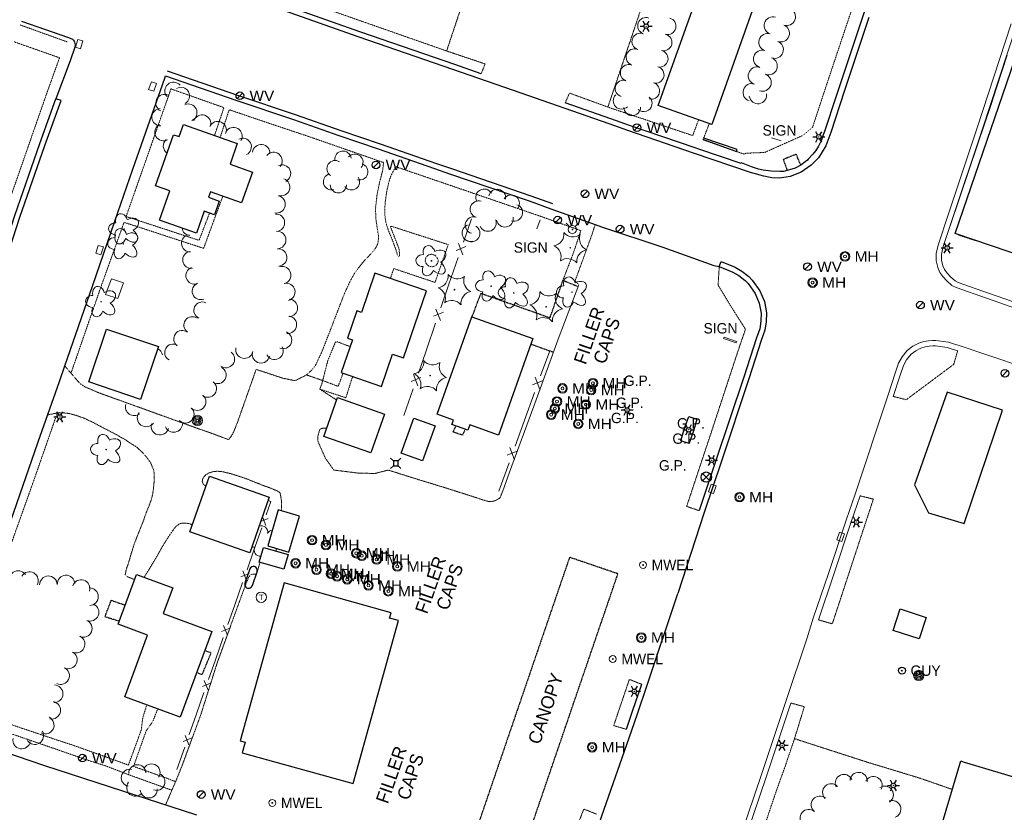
# Model space of a CAD drawing. Extents: x 386588 to 390135, y 96998 to 113606.
# Tile 16 of 92: x 387303 to 387758, y 98474 to 98841. Entities that reach past the tile are written whole.
import ezdxf
from ezdxf.enums import TextEntityAlignment as Align

# ---------------------------------------------------------------- set-up
doc = ezdxf.new("R2010")
doc.units = 0
doc.header["$MEASUREMENT"] = 0
doc.linetypes.add('Wisdot3', pattern=[0.1875, 0.125, -0.0625])
doc.linetypes.add('Wisdot5', pattern=[0.1, 0.05, -0.05])
for name, color, linetype, lineweight in [('E_BLD', 241, 'Continuous', 25), ('E_BLD_HvyDash', 241, 'Wisdot3', 25), ('E_BLD_Name', 241, 'Continuous', 15), ('E_DRN', 40, 'Continuous', 15), ('E_DRN_Grate', 5, 'Continuous', 15), ('E_DWY', 2, 'Wisdot3', 15), ('E_LAND_Vegetation', 3, 'Continuous', 15), ('E_LTG', 21, 'Continuous', 25), ('E_MISCPROP', 30, 'Continuous', 15), ('E_MISCPROP_HvyDash', 241, 'Wisdot3', 25), ('E_MISCPROP_Railing', 30, 'Continuous', 15), ('E_MISCPROP_Solid', 241, 'Continuous', 15), ('E_MISCPROP_Well', 4, 'Continuous', 15), ('E_PATH_Sidewalk', 2, 'Wisdot5', 15), ('E_RDWY', 21, 'Continuous', 25), ('E_RDWY_AsphConc', 200, 'Continuous', 25), ('E_RDWY_C_and_G', 21, 'Continuous', 25), ('E_SGN', 21, 'Continuous', 15), ('E_SIG', 5, 'Continuous', 30), ('E_UTL_AG_Bold', 30, 'Continuous', 25), ('E_UTL_EGuyWire', 200, 'Continuous', 25), ('E_UTL_MH', 30, 'Continuous', 15), ('E_UTL_W', 5, 'Continuous', 25), ('E_UTL_WHydrant', 4, 'Continuous', 15), ('E_WAL', 40, 'Continuous', 25)]:
    doc.layers.add(name, color=color, linetype=linetype, lineweight=lineweight)
doc.layers.add('P2S1_Complete', color=7, linetype='Continuous', lineweight=15, transparency=0.9)
doc.styles.add('Style-dot_font5', font='dot_font5.shx')
doc.styles.add('Style-IGR_FONT_0', font='dot_font15.shx')
doc.styles.add('Style-simplex', font='simplex.shx')

# ---------------------------------------------------------------- blocks, each defined once
blk = doc.blocks.new('GP')
at = {"layer": 'E_MISCPROP_Solid', "style": 'Style-dot_font5'}
blk.add_text('G.P.', height=12, dxfattribs=at).set_placement((0, 0), align=Align.MIDDLE_CENTER)
blk = doc.blocks.new('GUY')
at = {"layer": 'E_UTL_EGuyWire'}
for radius in [4, 0.5]:
    blk.add_circle((0, 0), radius, dxfattribs=at)
at = {"layer": 'E_UTL_EGuyWire', "style": 'Style-dot_font5'}
blk.add_text('GUY', height=12, dxfattribs=at).set_placement((10, 0), align=Align.MIDDLE_LEFT)
blk = doc.blocks.new('HYD')
at = {"layer": 'E_UTL_WHydrant'}
for p, q in [((-3.8, 3.8), (-8.3, 8.3)), ((3.8, 3.8), (8.3, 8.3))]:
    blk.add_line(p, q, dxfattribs=at)
for radius in [5.48, 0.42]:
    blk.add_circle((0, 0), radius, dxfattribs=at)
blk = doc.blocks.new('INLET')
at = {"layer": 'E_DRN', "flags": 128}
blk.add_lwpolyline([(-7.5, 10), (7.5, 10), (7.5, 0), (-7.5, 0)], close=True, dxfattribs=at)
blk = doc.blocks.new('LPOL')
at = {"layer": 'E_LTG'}
for p, q in [((-4, 0), (-1.5, 0)), ((-0.75, 1.3), (-2, 3.46)), ((0.75, 1.3), (2, 3.46)), ((1.5, 0), (4, 0)), ((-2, -3.46), (-0.75, -1.3)), ((2, -3.46), (0.75, -1.3))]:
    blk.add_line(p, q, dxfattribs=at)
for radius in [1.5, 1.5, 1.5, 0.125]:
    blk.add_circle((0, 0), radius, dxfattribs=at)
blk = doc.blocks.new('MH')
at = {"layer": 'E_UTL_MH'}
for radius in [5, 4, 1.5]:
    blk.add_circle((0, 0), radius, dxfattribs=at)
at = {"layer": 'E_UTL_MH', "style": 'Style-dot_font5', "width": 1.111111}
blk.add_text('MH', height=10.8, dxfattribs=at).set_placement((10, 0), align=Align.MIDDLE_LEFT)
blk = doc.blocks.new('MWEL')
at = {"layer": 'E_MISCPROP_Well'}
for radius in [4, 0.5]:
    blk.add_circle((0, 0), radius, dxfattribs=at)
at = {"layer": 'E_MISCPROP_Well', "style": 'Style-dot_font5'}
blk.add_text('MWEL', height=12, dxfattribs=at).set_placement((10, 0), align=Align.MIDDLE_LEFT)
blk = doc.blocks.new('PBX')
at = {"layer": 'E_SIG'}
for p, q in [((4.9, 5.1), (-5.1, -5.1)), ((-5.1, 5), (5, -5.2))]:
    blk.add_line(p, q, dxfattribs=at)
blk.add_circle((0, 0), 7.21, dxfattribs=at)
blk = doc.blocks.new('PED')
at = {"layer": 'E_UTL_AG_Bold'}
for p, q in [((-2.5, 2.5), (-5.3, 5.3)), ((2.5, 2.5), (5.3, 5.3)), ((-2.5, -2.5), (-5.3, -5.3)), ((2.5, -2.5), (5.3, -5.3))]:
    blk.add_line(p, q, dxfattribs=at)
at = {"layer": 'E_UTL_AG_Bold', "flags": 128}
blk.add_lwpolyline([(-2.5, -2.5), (2.5, -2.5), (2.5, 2.5), (-2.5, 2.5)], close=True, dxfattribs=at)
blk = doc.blocks.new('CTRE')
at = {"layer": 'E_LAND_Vegetation'}
blk.add_circle((0, 0), 0.223, dxfattribs=at)
for centre, start, end in [((-11.97, 8.96), 280.2067, 5.97162), ((1.81, 14.92), 220.21132, 305.97623), ((13.83, 5.89), 160.21133, 245.97624), ((-13.83, -5.9), 340.21132, 65.97623), ((-1.81, -14.93), 40.21133, 125.97624)]:
    blk.add_arc(centre, 7.87, start, end, dxfattribs=at)
at = {"layer": 'E_LAND_Vegetation', "extrusion": (0, 0, -1)}
blk.add_arc((-12.03, -9.04), 7.87, 354.07279, 79.74889, dxfattribs=at)
blk = doc.blocks.new('POLE')
at = {"layer": 'E_MISCPROP'}
for radius in [4.46, 3.35, 2.23, 1.12]:
    blk.add_circle((0, 0), radius, dxfattribs=at)
blk = doc.blocks.new('SIGN')
at = {"layer": 'E_SGN', "lineweight": 13, "style": 'Style-dot_font5'}
blk.add_text('SIGN', height=12, dxfattribs=at).set_placement((0, 0), align=Align.MIDDLE_CENTER)
blk = doc.blocks.new('TANK')
at = {"layer": 'E_MISCPROP_Solid'}
blk.add_circle((0, 0), 10.9, dxfattribs=at)
at = {"layer": 'E_MISCPROP_Solid', "style": 'Style-dot_font5', "width": 1.111111}
blk.add_text('T', height=10.8, dxfattribs=at).set_placement((0, 0), align=Align.MIDDLE_CENTER)
blk = doc.blocks.new('DTRE')
at = {"layer": 'E_LAND_Vegetation'}
blk.add_circle((-0.18, 0), 0.183, dxfattribs=at)
for centre, major_axis, ratio in [((-1.87, 5.32), (1.36, -4.98), 0.782863), ((4.06, 2.74), (-5.27, -2.93), 0.691916), ((-5.87, 0.15), (4.93, -0.12), 0.832022), ((-2.49, -5.24), (1.8, 4.86), 0.716896), ((3.54, -3.71), (-5.01, 4.58), 0.560249)]:
    blk.add_ellipse(centre, major_axis=major_axis, ratio=ratio, start_param=1.570796, end_param=4.712389, dxfattribs=at)
blk = doc.blocks.new('WV')
at = {"layer": 'E_UTL_W'}
blk.add_line((-2.8, -2.8), (2.8, 2.8), dxfattribs=at)
blk.add_circle((0, 0), 4, dxfattribs=at)
at = {"layer": 'E_UTL_W', "style": 'Style-dot_font5', "width": 1.111111}
blk.add_text('WV', height=10.8, dxfattribs=at).set_placement((10, 0), align=Align.MIDDLE_LEFT)

msp = doc.modelspace()

# ---------------------------------------------------------------- linework, layer by layer
at = {"layer": 'E_BLD'}
for p, q in [((387735.58, 98741.64), (387782.03, 98877.34)), ((387598.17, 98800.83), (387619.38, 98860.36)), ((387641.7, 98844.6), (387622.97, 98792)), ((387622.97, 98792), (387598.17, 98800.83)), ((387598.17, 98800.83), (387598.17, 98800.83)), ((387376.58, 98786.44), (387378.55, 98792.04)), ((387378.55, 98792.04), (387403.51, 98783.25)), ((387622.97, 98792), (387622.97, 98792)), ((387365.71, 98763.67), (387374.04, 98787.33)), ((387374.04, 98787.33), (387376.58, 98786.44)), ((387403.51, 98783.25), (387400.15, 98773.71)), ((387400.15, 98773.71), (387410.54, 98770.04)), ((387410.54, 98770.04), (387405.51, 98755.76)), ((387372.25, 98761.36), (387365.71, 98763.67)), ((387367.46, 98747.77), (387372.25, 98761.36)), ((387391.08, 98760.84), (387390.2, 98758.36)), ((387405.51, 98755.76), (387391.08, 98760.84)), ((387390.2, 98758.36), (387395.16, 98756.61)), ((387395.16, 98756.61), (387392.93, 98750.27)), ((387388.25, 98751.92), (387384.65, 98741.71)), ((387392.93, 98750.27), (387388.25, 98751.92)), ((387384.65, 98741.71), (387367.46, 98747.77)), ((387777.24, 98727.38), (387735.58, 98741.64)), ((387735.58, 98741.64), (387735.58, 98741.64)), ((387467.2, 98723.21), (387460.99, 98705.08)), ((387490.95, 98715.09), (387467.2, 98723.21)), ((387480.33, 98684.03), (387490.95, 98715.09)), ((387458.84, 98705.82), (387454.53, 98693.23)), ((387460.99, 98705.08), (387458.84, 98705.82)), ((387495.89, 98657.98), (387511.97, 98703.04)), ((387511.97, 98703.04), (387540.28, 98692.94)), ((387334.77, 98672.94), (387342.99, 98697.34)), ((387342.99, 98697.34), (387367.03, 98689.24)), ((387456.8, 98692.46), (387451.59, 98677.22)), ((387454.53, 98693.23), (387456.8, 98692.46)), ((387540.28, 98692.94), (387524.34, 98648.26)), ((387367.03, 98689.24), (387358.8, 98664.84)), ((387470.27, 98670.83), (387475.37, 98685.73)), ((387475.37, 98685.73), (387480.33, 98684.03)), ((387451.59, 98677.22), (387470.27, 98670.83)), ((387358.8, 98664.84), (387334.77, 98672.94)), ((387443.46, 98647.67), (387449.78, 98665.69)), ((387449.78, 98665.69), (387471.54, 98658.06)), ((387731.85, 98668.19), (387716.75, 98625.33)), ((387757.44, 98659.83), (387731.85, 98668.19)), ((387739.69, 98607.34), (387757.44, 98659.83)), ((387471.54, 98658.06), (387465.22, 98640.04)), ((387479.3, 98640), (387485.12, 98656.15)), ((387485.12, 98656.15), (387495.06, 98652.57)), ((387503.5, 98655.26), (387495.89, 98657.98)), ((387502.8, 98653.28), (387503.5, 98655.26)), ((387495.06, 98652.57), (387489.24, 98636.42)), ((387510.18, 98650.65), (387502.8, 98653.28)), ((387511.02, 98653.01), (387510.18, 98650.65)), ((387524.34, 98648.26), (387511.02, 98653.01)), ((387465.22, 98640.04), (387443.46, 98647.67)), ((387489.24, 98636.42), (387479.3, 98640)), ((387381.54, 98603.5), (387390.57, 98629.35)), ((387390.57, 98629.35), (387418.32, 98619.66)), ((387716.75, 98625.33), (387723.26, 98612.32)), ((387418.32, 98619.66), (387409.28, 98593.8)), ((387422.46, 98613.71), (387417.58, 98597.05)), ((387432.25, 98610.85), (387422.46, 98613.71)), ((387427.38, 98594.18), (387432.25, 98610.85)), ((387723.26, 98612.32), (387739.69, 98607.34)), ((387409.28, 98593.8), (387381.54, 98603.5)), ((387413.64, 98589.47), (387415.56, 98596.26)), ((387415.56, 98596.26), (387426.98, 98593.04)), ((387417.58, 98597.05), (387427.38, 98594.18)), ((387426.98, 98593.04), (387425.06, 98586.25)), ((387425.06, 98586.25), (387413.64, 98589.47)), ((387348.34, 98560.78), (387356.85, 98583.87)), ((387356.85, 98583.87), (387373.66, 98577.68)), ((387409.28, 98586.37), (387407.02, 98579.72)), ((387412.62, 98585.33), (387410.34, 98578.61)), ((387373.66, 98577.68), (387369.25, 98565.7)), ((387425.14, 98579.87), (387404.85, 98506.86)), ((387474.66, 98566.11), (387425.14, 98579.87)), ((387369.25, 98565.7), (387391.75, 98557.4)), ((387473.98, 98563.65), (387474.66, 98566.11)), ((387706.86, 98557.89), (387710.08, 98567.86)), ((387710.08, 98567.86), (387722.17, 98563.95)), ((387361.96, 98555.76), (387348.34, 98560.78)), ((387457.1, 98487.08), (387478.05, 98562.52)), ((387478.05, 98562.52), (387473.98, 98563.65)), ((387722.17, 98563.95), (387718.94, 98553.97)), ((387351.42, 98527.18), (387361.96, 98555.76)), ((387391.75, 98557.4), (387377.11, 98517.71)), ((387718.94, 98553.97), (387706.86, 98557.89)), ((387377.11, 98517.71), (387351.42, 98527.18)), ((387404.85, 98506.86), (387407.18, 98506.21)), ((387407.18, 98506.21), (387405.82, 98501.33)), ((387405.82, 98501.33), (387457.1, 98487.08)), ((387713.37, 98414.84), (387738.25, 98497.49)), ((387738.25, 98497.49), (387739.31, 98497.18)), ((387739.31, 98497.18), (387804.14, 98477.66))]:
    msp.add_line(p, q, dxfattribs=at)
for centre, start, end in [((387410.94, 98585.79), 344.7524, 160.7697), ((387408.68, 98579.18), 161.9333, 344.3937)]:
    msp.add_arc(centre, 1.75, start, end, dxfattribs=at)
at = {"layer": 'E_BLD_HvyDash', "flags": 128}
for points in [[(387662.08, 98778.28), (387656.07, 98775.86)], [(387664.13, 98773.26), (387662.08, 98778.28)], [(387656.07, 98775.86), (387657.88, 98770.69)]]:
    msp.add_lwpolyline(points, dxfattribs=at)
at = {"layer": 'E_DWY', "flags": 128}
for points in [[(387539.29, 98962.35), (387541.39, 98960.3), (387542.6, 98958.41), (387543.02, 98956.54), (387542.71, 98953.39), (387500.34, 98826.06), (387518.15, 98820.08), (387516.33, 98815.55)], [(387555.17, 98802.01), (387557.16, 98806.6), (387574.94, 98800.1), (387616.63, 98923.69), (387619.02, 98929.88), (387621.55, 98933.98), (387623.09, 98935.22), (387623.62, 98935.21), (387629.03, 98933.42), (387636.86, 98952.33)], [(387561.51, 98717.8), (387559.76, 98719.69), (387567.63, 98741.26), (387569.07, 98745.79)], [(387617.16, 98613.34), (387611.37, 98615.32), (387622.84, 98649.85), (387634.97, 98686.76), (387638.57, 98697.29), (387632.04, 98707.61), (387625.93, 98717.68), (387626.45, 98726.38)], [(387736.77, 98687.36), (387734.87, 98681.01), (387712.97, 98664.69), (387706.95, 98666.2)], [(387400.61, 98647.64), (387399.45, 98646.22), (387391.66, 98649.12), (387384.46, 98651.66), (387339.45, 98667.88), (387333.05, 98670.62), (387330.69, 98672.17), (387323.66, 98680.36)], [(387449.39, 98664.58), (387441.7, 98669.55), (387443.09, 98673.54), (387435.52, 98676.14), (387430.26, 98673.51), (387424.65, 98674.61), (387412.22, 98678.73), (387403.69, 98654.48), (387401.82, 98649.78), (387400.61, 98647.64)], [(387315.76, 98657.67), (387317.82, 98658.06), (387318.84, 98658.3), (387319.96, 98658.49), (387321.39, 98658.69), (387323.1, 98658.62), (387324.64, 98658.42), (387326.27, 98658.15), (387328.56, 98657.56), (387330.73, 98656.8), (387332.81, 98656.05), (387335.18, 98654.93), (387337.52, 98653.79), (387340.22, 98652.35), (387342.38, 98651.23), (387344.81, 98649.93), (387348.08, 98648.28), (387349.7, 98647.22), (387351.69, 98646.21), (387353.38, 98645), (387354.89, 98644.05), (387357.05, 98642.68), (387359.64, 98640.25), (387361.72, 98637.85), (387363.39, 98635.52), (387364.76, 98632.23), (387365.11, 98630.31), (387365.07, 98627.77), (387364.89, 98625), (387364.53, 98622.1), (387364.01, 98619.36), (387362.98, 98616.35), (387361.73, 98613.32), (387360.92, 98611.17), (387359.82, 98607.96), (387358.73, 98605.29), (387357.26, 98601.63), (387355.74, 98597.69), (387354.9, 98594.99), (387353.91, 98591.58), (387353.27, 98589.45), (387352.81, 98588.07), (387352.07, 98585.97), (387351.98, 98585.53), (387351.67, 98583.59), (387352.3, 98582.92), (387355.96, 98581.46)], [(387526.13, 98622.07), (387525.14, 98619.45), (387524.59, 98618.94), (387523.44, 98618.26), (387522.2, 98617.77), (387520.84, 98617.53), (387519.61, 98617.61), (387517.98, 98618.08), (387515.95, 98618.68), (387514.14, 98619.34), (387512.11, 98619.96), (387510.08, 98620.63), (387497.44, 98624.63), (387486.91, 98627.83), (387473.29, 98632.13), (387467.23, 98630.56), (387459.6, 98630.69), (387448.1, 98632.15), (387444.21, 98637.72), (387440.78, 98645.46), (387440.84, 98648.14), (387441.65, 98650.86), (387442.15, 98651.19), (387443.21, 98651.57), (387444.49, 98651.57), (387444.82, 98651.54)], [(387388.92, 98624.63), (387387.81, 98625.53), (387387.27, 98626.78), (387387.55, 98628.16), (387388.23, 98629.22), (387388.92, 98629.91), (387390.36, 98630.78), (387392.33, 98631.41), (387394.51, 98631.6), (387396.8, 98631.34), (387398.68, 98630.89), (387401.46, 98630.18), (387404.64, 98629.13), (387408.11, 98627.96), (387410.78, 98626.85), (387414.06, 98625.58), (387415.99, 98624.8), (387418.35, 98623.98), (387420.64, 98623.05), (387421.98, 98622.47), (387423.02, 98621.87), (387423.38, 98621.33), (387423.84, 98618.68), (387423.95, 98617.16), (387424, 98615.57), (387423.94, 98613.45), (387423.91, 98613.29)], [(387691.63, 98620.18), (387697.74, 98618.69), (387678.75, 98560.97), (387672.3, 98562.8)], [(387360.43, 98582.55), (387361.09, 98583.66), (387362.09, 98585.24), (387363.24, 98587.09), (387365.02, 98590.1), (387366.58, 98592.69), (387368.79, 98596.61), (387370.27, 98599.02), (387371.92, 98601.63), (387373.39, 98603.77), (387375.1, 98606.01), (387376.67, 98607.19), (387378, 98607.62), (387379.55, 98607.63), (387381.23, 98607.36), (387382.69, 98606.8)], [(387414.02, 98589.37), (387413.6, 98588.09), (387412.95, 98585.71), (387412.59, 98584.43), (387412.33, 98584.04), (387411.12, 98583.96), (387410.18, 98583.92), (387409.52, 98583.6), (387408.94, 98582.74), (387408.36, 98581.57), (387407.82, 98580.32), (387407.23, 98578.74), (387394.31, 98543.25), (387386.52, 98518.61), (387377.73, 98494.74), (387375.16, 98488.4), (387374.61, 98487.09), (387373.57, 98484.7), (387372.68, 98482.69), (387372.19, 98481.49), (387371.78, 98480.56), (387371.37, 98479.55), (387370.25, 98477.08)], [(387590.63, 98532.97), (387584.87, 98535.25), (387577.62, 98513.88), (387583.49, 98512.16)], [(387659.63, 98524.28), (387665.8, 98522.63), (387661.26, 98507.82), (387695.19, 98496.86), (387719.44, 98489.49), (387734.28, 98484.32)], [(387569.7, 98472.9), (387563.79, 98475.25), (387551.37, 98443.06), (387547.16, 98444.61), (387544.08, 98436.74), (387535.07, 98432.85), (387530.84, 98433.84), (387522.86, 98436.71), (387518.29, 98425.46)]]:
    msp.add_lwpolyline(points, dxfattribs=at)
at = {"layer": 'E_LAND_Vegetation'}
for centre, radius, start, end in [((387651.25, 98837.81), 4.05, 72.4627, 252.4627), ((387657.68, 98841.88), 4.05, 249.7584, 69.7584), ((387592.59, 98837.68), 3.86, 69.7204, 249.7204), ((387602.58, 98837.54), 3.86, 255.5122, 75.5122), ((387654.88, 98834.28), 4.05, 249.7584, 69.7584), ((387589.91, 98830.43), 3.86, 69.7204, 249.7204), ((387600.7, 98830.01), 3.86, 256.4338, 76.4338), ((387648.81, 98830.08), 4.05, 72.4627, 252.4627), ((387652.08, 98826.68), 4.05, 249.7584, 69.7584), ((387587.23, 98823.18), 3.86, 69.7204, 249.7204), ((387598.89, 98822.5), 3.86, 256.4338, 76.4338), ((387646.37, 98822.36), 4.05, 72.4627, 252.4627), ((387584.55, 98815.93), 3.86, 69.7204, 249.7204), ((387649.27, 98819.08), 4.05, 249.7584, 69.7584), ((387597.04, 98815.05), 3.86, 254.625, 74.625), ((387643.93, 98814.63), 4.05, 72.4627, 252.4627), ((387646.47, 98811.48), 4.05, 249.7584, 69.7584), ((387374, 98807.62), 4.02, 41.5024, 221.4871), ((387582.2, 98808.71), 3.86, 73.7415, 253.7415), ((387594.99, 98807.61), 3.86, 254.625, 74.625), ((387641.49, 98806.91), 4.05, 72.4627, 252.4627), ((387369.83, 98801.95), 4.02, 64.5092, 244.4939), ((387377.41, 98805.24), 4.02, 299.1787, 119.1634), ((387581.27, 98803.04), 3.86, 134.5693, 314.5693), ((387644.33, 98805.69), 4.05, 188.3038, 8.3038), ((387380.83, 98797.56), 4.02, 294.5538, 114.5385), ((387591.52, 98801.84), 3.86, 228.7217, 48.7217), ((387368.01, 98795.4), 4.02, 92.4565, 272.4412), ((387387.23, 98792.48), 4.02, 341.7836, 161.7683), ((387586.17, 98800.02), 3.86, 181.0403, 1.0403), ((387369.37, 98788.49), 4.02, 118.583, 298.5677), ((387394.44, 98789.47), 4.02, 336.0045, 155.9891), ((387401.72, 98786.66), 4.02, 329.8475, 149.8322), ((387373.29, 98782.08), 4.02, 132.1116, 235.6367), ((387405.99, 98781.7), 4.02, 296.6268, 116.6115), ((387414.6, 98778.82), 4.02, 354.4673, 174.452), ((387420.25, 98775.18), 4.02, 320.1203, 140.105), ((387452.38, 98776.02), 3.77, 6.8804, 186.8651), ((387457.9, 98774.59), 3.77, 319.9648, 139.9495), ((387448.74, 98771.61), 3.77, 56.024, 236.0087), ((387460.15, 98770.13), 3.77, 253.652, 73.6367), ((387424.21, 98769.36), 4.02, 295.2384, 115.2231), ((387447.07, 98765.53), 3.77, 105.34, 285.3246), ((387423.81, 98763.06), 4.02, 252.3537, 72.3384), ((387456.34, 98765.51), 3.77, 215.3025, 35.2872), ((387450.28, 98764.13), 3.77, 180.6818, 0.6664), ((387517.68, 98758.31), 3.89, 29.2393, 209.2239), ((387523.74, 98758.22), 3.89, 348.2587, 168.2434), ((387421.7, 98755.09), 4.02, 258.2806, 78.2653), ((387515.17, 98752.81), 3.89, 73.1488, 253.1334), ((387530.14, 98755.55), 3.89, 326.4543, 146.439), ((387531.62, 98751.24), 3.89, 252.0569, 72.0416), ((387421.4, 98746.59), 4.02, 272.7362, 92.7209), ((387512.84, 98745.43), 3.89, 74.5238, 254.5085), ((387519.38, 98746.5), 3.89, 202.5988, 22.5835), ((387527.25, 98748.46), 3.89, 190.5455, 10.5302), ((387381.82, 98744.58), 3.92, 187.3926, 265.7816), ((387421.98, 98738.6), 4.02, 272.0884, 92.0731), ((387511.38, 98741.8), 3.89, 105.8623, 285.847), ((387511.86, 98741.67), 3.89, 239.7044, 59.6891), ((387381.58, 98737.07), 3.92, 94.5328, 274.5175), ((387382.16, 98729.38), 3.92, 98.0498, 278.0344), ((387422.41, 98730.51), 4.02, 273.9904, 93.975), ((387383.65, 98722.11), 3.92, 108.8187, 288.8034), ((387424.27, 98722.3), 4.02, 285.3123, 105.297), ((387386.56, 98714.93), 3.92, 111.2798, 291.2645), ((387426.21, 98714.56), 4.02, 283.8317, 103.8164), ((387387.33, 98705.99), 3.92, 65.9049, 245.8896), ((387427.39, 98707.16), 4.02, 269.1632, 89.1479), ((387382.69, 98699.17), 3.92, 54.3221, 234.3068), ((387426.95, 98699.37), 4.02, 263.0003, 82.9849), ((387378.06, 98692.8), 3.92, 53.4421, 233.4267), ((387424.7, 98692.3), 4.02, 247.9122, 67.8968), ((387365, 98684.72), 3.92, 10.0307, 64.3633), ((387373.83, 98686.52), 3.92, 60.7611, 240.7458), ((387406.79, 98687.83), 4.02, 167.502, 347.4867), ((387420.71, 98687.27), 4.02, 206.8718, 26.8565), ((387398.26, 98683.48), 4.02, 232.6498, 52.6345), ((387414.43, 98685.64), 4.02, 169.2992, 349.2839), ((387394.33, 98676.12), 4.02, 241.3286, 61.3133), ((387389.86, 98669.81), 4.02, 233.1945, 53.1792), ((387384.96, 98663.75), 4.02, 226.7477, 46.7324), ((387355.84, 98661.41), 4.11, 163.2846, 307.6785), ((387379.49, 98657.92), 4.02, 225.6848, 45.6695), ((387361.36, 98656.29), 4.11, 144.1465, 324.1312), ((387367.71, 98652.47), 4.11, 164.478, 344.4627), ((387374.08, 98653.75), 4.11, 203.4853, 357.5769), ((387414.62, 98603.39), 2.97, 349.2448, 109.6907), ((387420.11, 98601.36), 2.97, 97.7739, 149.8689), ((387411.2, 98599.24), 2.78, 250.3518, 279.9887), ((387414.07, 98595.07), 2.78, 148.8927, 277.7334), ((387419.03, 98595.95), 2.61, 330.055, 358.0014), ((387302.13, 98581.47), 4.06, 34.6862, 214.6709), ((387307.36, 98581), 4.06, 329.6958, 149.6805), ((387316.12, 98579.06), 4.06, 1.3803, 181.3649), ((387324.29, 98579.4), 4.06, 3.0006, 182.9853), ((387331.27, 98577.33), 4.06, 341.6876, 161.6723), ((387335.15, 98573.52), 4.06, 271.4777, 91.4624), ((387335.45, 98566.31), 4.06, 246.866, 66.8507), ((387332.26, 98558.85), 4.06, 246.7958, 66.7805), ((387328.94, 98551.56), 4.06, 243.9842, 63.9688), ((387325.38, 98544.27), 4.06, 243.9842, 63.9688), ((387321.81, 98536.97), 4.06, 243.9842, 63.9688), ((387318.81, 98528.61), 4.06, 268.5883, 88.573), ((387317.67, 98520.98), 4.06, 258.4836, 78.4682), ((387314.67, 98514.09), 4.06, 243.3552, 63.3399), ((387309.82, 98509.19), 4.06, 212.0943, 32.079), ((387303.75, 98507.17), 4.06, 169.8371, 349.8218), ((387357.27, 98491.81), 3.96, 2.4986, 182.4833), ((387363.82, 98492.17), 3.96, 325.6213, 145.606), ((387353.78, 98489.73), 3.96, 79.1659, 259.1505), ((387366.1, 98487.83), 3.96, 249.0429, 69.0276), ((387684.14, 98487.27), 4.02, 24.6101, 204.5948), ((387690.96, 98488.21), 4.02, 356.5536, 176.5383), ((387356.3, 98485.15), 3.96, 141.2325, 321.2172), ((387678.26, 98482.96), 4.02, 43.1795, 223.1642), ((387697.82, 98486.29), 4.02, 332.7736, 152.7582), ((387362.56, 98484.32), 3.96, 183.6468, 3.6314), ((387702.96, 98481.83), 4.02, 303.7804, 123.7651), ((387673.01, 98477.24), 4.02, 50.2012, 230.1859), ((387706.44, 98475.22), 4.02, 289.6017, 109.5864), ((387667.82, 98471.08), 4.02, 49.4029, 229.3876)]:
    msp.add_arc(centre, radius, start, end, dxfattribs=at)
at = {"layer": 'E_MISCPROP_HvyDash', "flags": 128}
for points in [[(387512.1, 98703), (387516.23, 98713.95), (387548.17, 98702.61), (387554.19, 98719.94), (387561.22, 98717.05)], [(387539.37, 98690.4), (387549.83, 98686.68)], [(387509.04, 98651.05), (387507.59, 98648.28), (387503.35, 98649.79), (387504.7, 98652.6)], [(387348.85, 98562.17), (387342.24, 98564.2), (387345.22, 98571.85)], [(387345.22, 98571.85), (387351.6, 98569.64)], [(387384.79, 98538.54), (387387.25, 98537.42), (387391.41, 98547.54), (387388.48, 98548.54)]]:
    msp.add_lwpolyline(points, dxfattribs=at)
msp.add_lwpolyline([(387557.21, 98591.77), (387512.36, 98460.67), (387534.73, 98453.01), (387579.58, 98584.11)], close=True, dxfattribs=at)
at = {"layer": 'E_MISCPROP_Railing'}
for p, q in [((387509.22, 98735.59), (387504.73, 98733.73)), ((387505.76, 98736.99), (387507.9, 98731.73)), ((387498.82, 98705.26), (387494.32, 98703.4)), ((387495.35, 98706.66), (387497.49, 98701.4)), ((387488.41, 98674.93), (387483.91, 98673.07)), ((387484.95, 98676.33), (387487.09, 98671.07)), ((387545, 98673.52), (387540.12, 98671.59)), ((387541.29, 98675.09), (387543.51, 98669.38)), ((387529.55, 98642.57), (387531.77, 98636.86)), ((387533.26, 98641), (387528.38, 98639.08)), ((387417.86, 98609.73), (387414.35, 98608.3)), ((387415.12, 98610.51), (387416.73, 98606.49)), ((387408.95, 98584.33), (387405.17, 98582.79)), ((387406.06, 98585.52), (387407.82, 98581.09)), ((387397.15, 98560.12), (387398.91, 98555.69)), ((387400.05, 98558.93), (387396.26, 98557.39)), ((387391.14, 98533.53), (387387.35, 98531.99)), ((387388.24, 98534.72), (387390.01, 98530.29)), ((387382.23, 98508.13), (387378.45, 98506.59)), ((387379.34, 98509.32), (387381.1, 98504.9))]:
    msp.add_line(p, q, dxfattribs=at)
at = {"layer": 'E_MISCPROP_Railing', "flags": 128}
for points in [[(387511.81, 98748.44), (387508.09, 98737.6)], [(387505.63, 98730.43), (387501.4, 98718.11)], [(387342.59, 98713.3), (387345.27, 98720.69), (387350.79, 98718.7)], [(387342.59, 98713.3), (387348.19, 98711.51), (387350.79, 98718.7)], [(387501.4, 98718.11), (387497.68, 98707.27)], [(387561.51, 98717.8), (387557.74, 98708.16), (387552.01, 98692.64), (387541.77, 98664.61), (387529.48, 98631.14), (387526.13, 98622.07)], [(387495.22, 98700.1), (387490.99, 98687.78)], [(387490.99, 98687.78), (387487.27, 98676.94)], [(387548.01, 98687.33), (387543.81, 98675.71)], [(387484.81, 98669.78), (387480.59, 98657.45)], [(387541.04, 98668.02), (387536.27, 98654.81)], [(387536.27, 98654.81), (387532.07, 98643.19)], [(387529.3, 98635.51), (387524.53, 98622.29)], [(387417.74, 98617.99), (387419.09, 98617.62), (387416.92, 98611.42)], [(387414.81, 98605.42), (387411.2, 98595.1)], [(387411.2, 98595.1), (387408.01, 98586.02)], [(387405.91, 98580.02), (387402.29, 98569.7)], [(387402.29, 98569.7), (387399.1, 98560.62)], [(387397, 98554.62), (387393.38, 98544.3)], [(387393.38, 98544.3), (387390.2, 98535.22)], [(387388.09, 98529.22), (387384.48, 98518.9)], [(387384.48, 98518.9), (387381.29, 98509.82)], [(387379.19, 98503.82), (387375.57, 98493.5)]]:
    msp.add_lwpolyline(points, dxfattribs=at)
at = {"layer": 'E_PATH_Sidewalk', "flags": 128}
for points in [[(387729.7, 99064.59), (387731.19, 99063.91), (387734.14, 99071.07), (387747, 99067.64), (387747, 99067.46), (387737.96, 99026.82), (387735.16, 99014.58), (387729.57, 98991.74), (387729.57, 98991.74), (387726.3, 98978.83), (387726.3, 98978.83), (387719.31, 98951.78), (387719.31, 98951.78), (387719.17, 98951.24), (387719.17, 98951.24), (387715.85, 98938.63), (387715.85, 98938.63), (387713.9, 98931.35), (387713.9, 98931.35), (387712.51, 98926.41), (387712.51, 98926.41), (387708.98, 98914.33), (387708.98, 98914.33), (387705.98, 98904.63), (387705.98, 98904.63), (387703.92, 98897.87), (387703.92, 98897.87), (387703.37, 98895.8), (387703.37, 98895.8), (387702.53, 98892.63), (387702.53, 98892.63), (387697.83, 98876.47), (387697.83, 98876.47), (387689.94, 98851.85), (387689.94, 98851.85), (387687.16, 98843.52), (387687.16, 98843.52), (387677.09, 98813.38), (387677.09, 98813.38), (387675.11, 98807.42), (387675.11, 98807.42), (387669.88, 98791.57), (387669.88, 98791.57), (387669.6, 98790.75), (387665.15, 98787.01), (387647.41, 98779.08), (387638.51, 98778.77), (387638.24, 98778.23), (387618.94, 98784.96)], [(387735.58, 98741.64), (387782.03, 98877.34), (387784.32, 98876.56), (387789.77, 98891.42), (387797.44, 98913.76), (387807.31, 98943.49), (387812.93, 98959.19), (387822.56, 98987.59)], [(387500.34, 98826.06), (387446.22, 98845.02), (387456.53, 98872.94)], [(387303.07, 98838.11), (387324.88, 98830.25)], [(387300.36, 98830.29), (387321.28, 98822.92), (387314.81, 98804.91), (387294.27, 98745.93), (387289.7, 98733.05), (387274.4, 98689.19)], [(387392.97, 98786.96), (387397.33, 98799.88), (387397.32, 98799.86), (387372.83, 98808.53), (387352.08, 98749.46), (387385.83, 98738.43), (387390.67, 98751.07)], [(387395.59, 98786.04), (387397.88, 98793.22), (387399.77, 98798.88), (387415.32, 98793.59), (387437.87, 98786.03), (387455.21, 98779.98), (387471.14, 98774.45), (387470.83, 98771.13), (387469.51, 98766.01), (387468.2, 98759.86), (387467.48, 98753.58), (387467.54, 98748.78), (387468.2, 98744.38), (387468.78, 98740.68), (387468.76, 98738.84), (387468.66, 98737.74), (387468.46, 98736.92), (387468.01, 98735.82), (387467.62, 98735.12), (387467.12, 98734.37), (387466.35, 98733.35), (387465.73, 98732.64), (387461.98, 98728.7), (387457.97, 98723.61), (387455.53, 98719.17), (387453.13, 98713.98), (387447.49, 98699.35), (387442.62, 98686.82), (387439.76, 98680.77), (387437.97, 98678.4), (387435.52, 98676.14)], [(387616.87, 98794.17), (387614.17, 98786.93), (387574.94, 98800.1)], [(387618.94, 98784.96), (387621.81, 98792.41)], [(387474.32, 98720.78), (387475.88, 98725.38), (387475.88, 98725.38), (387494.96, 98718.97), (387501.08, 98736.46), (387474.55, 98745.02), (387474.4, 98744.59), (387474.67, 98743.92), (387478.26, 98734.69), (387478.41, 98733.76), (387478.54, 98732.5), (387478.51, 98731.32), (387478.11, 98730.95), (387477.59, 98731.42), (387477.37, 98732.56), (387476.32, 98735.68), (387475.47, 98737.96), (387474.72, 98739.86), (387473.61, 98742.4), (387472.84, 98744.67), (387472.24, 98746.69), (387471.91, 98748.89), (387471.69, 98751.14), (387471.77, 98753.53), (387471.93, 98755.99), (387472.65, 98761.3), (387473.98, 98766.76), (387474.78, 98768.76), (387475.58, 98770.3), (387476.7, 98772.55)], [(387554.17, 98720.1), (387558.56, 98731.44), (387562.44, 98742.95), (387543.06, 98749.81), (387501.91, 98763.92), (387476.7, 98772.55)], [(387339.74, 98714.95), (387351.1, 98746.77), (387357.16, 98744.81), (387387.91, 98734.73), (387396.78, 98758.83)], [(387745.2, 98738.35), (387745.01, 98738.3), (387737.05, 98740.91), (387736.77, 98741.24)], [(387491.64, 98726.82), (387490.77, 98727.84), (387490.45, 98728.85), (387490.52, 98729.78), (387490.76, 98730.44), (387491.11, 98730.96), (387491.63, 98731.43), (387492.05, 98731.74), (387493, 98731.96)], [(387493, 98731.96), (387493.68, 98731.99), (387494.97, 98731.5), (387495.77, 98730.66), (387496.36, 98729.47), (387496.42, 98728.62), (387496.09, 98727.73), (387495.5, 98726.96), (387494.65, 98726.4), (387493.67, 98726.2), (387492.74, 98726.4), (387491.99, 98726.59), (387491.64, 98726.82)], [(387339.74, 98714.95), (387326.69, 98677.25)], [(387443.04, 98673.55), (387445.03, 98681.53), (387445.39, 98682.79), (387448.85, 98691.23), (387449.48, 98691.53), (387450.52, 98691.25), (387451.78, 98690.74), (387453.68, 98690), (387455.7, 98689.24)], [(387456.84, 98675.43), (387453.73, 98665.57), (387441.7, 98669.55)], [(387443.09, 98673.54), (387450.14, 98670.87), (387452.44, 98676.93)], [(387284.31, 98556), (387289.44, 98570.66), (387298.84, 98597.83), (387309.93, 98628.91), (387320.23, 98658.53)], [(387284.31, 98556), (387273.73, 98525.31), (387272.93, 98523.06), (387320.05, 98507.23)], [(387361.62, 98523.42), (387359.76, 98517.45), (387359.14, 98511.98), (387353.23, 98495.83), (387353.18, 98495.6), (387340.31, 98500.22), (387327.21, 98504.91), (387320.05, 98507.23)], [(387318.67, 98503.3), (387271.95, 98519.38), (387268.92, 98520.09)], [(387374.97, 98487.92), (387370.45, 98489.68), (387355.52, 98494.97), (387361.3, 98511.37), (387364.45, 98515.86), (387366.66, 98521.56)], [(387661.26, 98507.82), (387656.65, 98494.18), (387652.96, 98484.02), (387640.23, 98446.12), (387636.95, 98436.68), (387630.1, 98417.1), (387632.69, 98406.76), (387636.83, 98391.97), (387646.69, 98388.47), (387660.5, 98383.75)], [(387318.67, 98503.3), (387333.52, 98498.12), (387343.02, 98495.07), (387353.98, 98490.88), (387373.23, 98483.94)]]:
    msp.add_lwpolyline(points, dxfattribs=at)
at = {"layer": 'E_RDWY', "flags": 128}
for points in [[(387516.33, 98815.55), (387504.09, 98819.81), (387460.66, 98834.83), (387423.48, 98847.96), (387395.45, 98857.85)], [(387695.7, 98841.6), (387684.46, 98807.74), (387678, 98788.32), (387675.79, 98782.11), (387672.4, 98776.65), (387668.93, 98773.2), (387664.28, 98769.97), (387659.22, 98768), (387654.5, 98767.24), (387650.82, 98767.33), (387647.08, 98768.06), (387640.89, 98769.8), (387614.52, 98778.84), (387584.12, 98789.2), (387575.51, 98792.28), (387531.2, 98807.72), (387503.27, 98817.45), (387459.84, 98832.47), (387422.65, 98845.6)], [(387303.69, 98839.92), (387325.38, 98832.38), (387327.21, 98831.54), (387327.72, 98831.02), (387328.01, 98830.55), (387328.13, 98830.07), (387328.5, 98828.9), (387328.51, 98828.36), (387328.38, 98827.8), (387326.13, 98821.46), (387319.62, 98803.97)], [(387323.66, 98680.36), (387336.48, 98717.29), (387346.91, 98747.37), (387355.23, 98771.42), (387369.96, 98813.46), (387370.28, 98814.57)], [(387370.28, 98814.55), (387402.79, 98803.33), (387429.46, 98794.29), (387450.52, 98786.98), (387468.72, 98780.72), (387494.77, 98771.71), (387501.74, 98769.26), (387538.47, 98756.7), (387548.53, 98753.08)], [(387371.09, 98816.92), (387403.6, 98805.69), (387430.27, 98796.66), (387451.33, 98789.34), (387469.53, 98783.09), (387495.59, 98774.07), (387502.56, 98771.62), (387539.3, 98759.05), (387549.38, 98755.43)], [(387294.51, 98731.22), (387300.59, 98749.97), (387312.11, 98783.22), (387319.62, 98803.97)], [(387296.89, 98730.44), (387302.97, 98749.18), (387314.47, 98782.39), (387321.97, 98803.11), (387319.62, 98803.97)], [(387616.94, 98780.56), (387615.33, 98781.21), (387584.95, 98791.56), (387576.34, 98794.63), (387555.17, 98802.01)], [(387548.53, 98753.08), (387569.07, 98745.79), (387572.01, 98744.71), (387600.36, 98735.28), (387623.98, 98726.81), (387626.45, 98726.38)], [(387626.45, 98726.38), (387627.41, 98728.69), (387633.84, 98725.98), (387636.9, 98724.19), (387640.19, 98721.64), (387641.71, 98720.01), (387645.27, 98715.03), (387647.31, 98710.1), (387648.32, 98704.87), (387648.21, 98700.74), (387647.58, 98696.86), (387646.06, 98692.5), (387640.17, 98674.39), (387627.3, 98635.76), (387619.53, 98612.55), (387607.22, 98574.99)], [(387626.45, 98726.38), (387632.72, 98723.74), (387635.49, 98722.12), (387638.5, 98719.78), (387639.77, 98718.43), (387643.07, 98713.81), (387644.9, 98709.38), (387645.81, 98704.66), (387645.72, 98700.97), (387645.15, 98697.48), (387643.69, 98693.29), (387637.8, 98675.17), (387624.93, 98636.55), (387617.16, 98613.34)], [(387384.74, 98472.39), (387344.34, 98485.46), (387314.53, 98495.24), (387275.96, 98508.29), (387274.28, 98509.07), (387272.53, 98510.57), (387271, 98512.41), (387269.95, 98514.33), (387269.53, 98515.42), (387269.4, 98516.1), (387269.01, 98517.8), (387268.92, 98518.82), (387268.88, 98519.7), (387269.01, 98520.98), (387269.16, 98522.07), (387269.25, 98522.82), (387269.34, 98523.35), (387283.09, 98563.62), (387311.34, 98645.23), (387321.24, 98673.11), (387323.66, 98680.36)], [(387593, 98532.15), (387607.22, 98574.99)], [(387583.49, 98512.16), (387586.37, 98520.57), (387590.63, 98532.97)], [(387585.86, 98511.35), (387588.74, 98519.76), (387593, 98532.15)], [(387518.29, 98425.46), (387517.48, 98423.09), (387522.56, 98421.35), (387527.39, 98419.87), (387531.91, 98418.69), (387535.37, 98418.15), (387540.14, 98418.46), (387545.84, 98420.54), (387548.88, 98422.4), (387553.96, 98426.64), (387556.28, 98429.57), (387558.15, 98432.81), (387560.55, 98438.8), (387572.07, 98472.08), (387585.86, 98511.35)]]:
    msp.add_lwpolyline(points, dxfattribs=at)
at = {"layer": 'E_RDWY_AsphConc', "elevation": 1605.26, "flags": 128}
msp.add_lwpolyline([(387612.34, 98656.95), (387616.13, 98655.7), (387614.7, 98650.77), (387612.51, 98644.5), (387612.46, 98644.38), (387608.7, 98645.6), (387610.2, 98650.83), (387610.69, 98652.22)], close=True, dxfattribs=at)
at = {"layer": 'E_RDWY_C_and_G'}
for p, q in [((387694.61, 98847.26), (387682.7, 98811.59)), ((387682.7, 98811.59), (387680.57, 98805.2)), ((387680.57, 98805.2), (387675.08, 98788.77)), ((387680.57, 98805.2), (387680.57, 98805.2)), ((387674.54, 98787.19), (387673.54, 98784.52)), ((387675.08, 98788.77), (387674.54, 98787.19)), ((387675.08, 98788.77), (387675.08, 98788.77)), ((387673.54, 98784.52), (387672.3, 98781.95)), ((387636.63, 98773.92), (387616.94, 98780.56)), ((387669.74, 98778.28), (387667.65, 98775.96)), ((387671.13, 98780.04), (387669.74, 98778.28)), ((387669.74, 98778.28), (387669.74, 98778.28)), ((387672.3, 98781.95), (387671.13, 98780.04)), ((387672.3, 98781.95), (387672.3, 98781.95)), ((387636.81, 98774.24), (387636.63, 98773.92)), ((387641.39, 98772.43), (387636.81, 98774.24)), ((387666.22, 98774.72), (387664.13, 98773.26)), ((387667.27, 98775.58), (387666.22, 98774.72)), ((387666.22, 98774.72), (387666.22, 98774.72)), ((387667.65, 98775.96), (387667.27, 98775.58)), ((387667.27, 98775.58), (387667.27, 98775.58)), ((387667.65, 98775.96), (387667.65, 98775.96)), ((387644.67, 98771.31), (387641.39, 98772.43)), ((387641.39, 98772.43), (387641.39, 98772.43)), ((387646.69, 98770.88), (387644.67, 98771.31)), ((387644.67, 98771.31), (387644.67, 98771.31)), ((387650.54, 98770.47), (387646.69, 98770.88)), ((387646.69, 98770.88), (387646.69, 98770.88)), ((387654.4, 98770.29), (387650.54, 98770.47)), ((387656.15, 98770.37), (387654.4, 98770.29)), ((387654.4, 98770.29), (387654.4, 98770.29)), ((387657.88, 98770.69), (387656.15, 98770.37)), ((387661.54, 98771.89), (387657.88, 98770.69)), ((387657.88, 98770.69), (387657.88, 98770.69)), ((387664.13, 98773.26), (387661.54, 98771.89)), ((387661.54, 98771.89), (387661.54, 98771.89)), ((387664.13, 98773.26), (387664.13, 98773.26))]:
    msp.add_line(p, q, dxfattribs=at)
at = {"layer": 'E_SGN'}
for p, q in [((387650.55, 98785.9), (387655.09, 98784.46)), ((387542.03, 98743.73), (387543.54, 98747.94)), ((387628.72, 98693.59, 1605.57), (387628.49, 98692.95, 1605.62)), ((387628.49, 98692.95, 1605.62), (387634.26, 98691.04, 1605.32)), ((387634.46, 98691.59, 1605.35), (387628.72, 98693.59, 1605.57)), ((387634.26, 98691.04, 1605.32), (387634.46, 98691.59, 1605.35))]:
    msp.add_line(p, q, dxfattribs=at)
at = {"layer": 'E_WAL', "flags": 128}
msp.add_lwpolyline([(387619.18, 98785.04), (387634.38, 98779.57), (387634.79, 98780.4), (387619.37, 98785.74)], dxfattribs=at)
at = {"layer": 'P2S1_Complete', "flags": 128}
for points in [[(387840.44, 98699.77), (387827.97, 98704.13), (387793.4, 98715.92), (387778.54, 98704.9), (387777.77, 98704.67), (387776.26, 98705.14), (387750.97, 98714.04), (387737.01, 98718.86), (387735.56, 98719.64), (387733.52, 98721.47), (387731.87, 98723.25), (387730.67, 98724.87), (387729.95, 98726.62), (387729.29, 98729.29), (387729.33, 98732), (387730.1, 98735.59), (387734.85, 98749.99), (387747.96, 98789.19), (387763.91, 98837.81), (387775.65, 98875.79), (387778.79, 98886.66), (387780.54, 98892.68)], [(387775.47, 98702.77), (387750.15, 98711.68), (387736, 98716.56), (387734.11, 98717.58), (387731.76, 98719.69), (387729.94, 98721.65), (387728.48, 98723.63), (387727.56, 98725.84), (387726.79, 98729), (387726.84, 98732.29), (387727.69, 98736.25), (387732.48, 98750.77), (387745.59, 98789.98), (387761.53, 98838.57)], [(387733.34, 98745.15), (387746.14, 98783.08), (387746.14, 98783.08), (387752.18, 98801.33), (387752.18, 98801.33), (387754.73, 98809.06), (387754.73, 98809.06), (387759.67, 98824.17)], [(387704.57, 98666.96), (387707.75, 98676.9), (387709.43, 98681.53), (387710.99, 98684.53), (387713.41, 98687.49), (387716.01, 98689.48), (387718.76, 98690.83), (387721.13, 98691.55), (387723.29, 98691.96), (387725.12, 98692.09), (387726.11, 98692.09), (387726.67, 98692.1), (387732.52, 98691.27), (387734.86, 98690.51), (387737.46, 98689.76), (387766.76, 98679.9)], [(387706.95, 98666.2), (387710.12, 98676.1), (387711.72, 98680.52), (387713.09, 98683.14), (387715.16, 98685.69), (387717.33, 98687.35), (387719.68, 98688.5), (387721.73, 98689.12), (387723.61, 98689.47), (387725.22, 98689.59), (387726.14, 98689.59), (387726.5, 98689.6), (387731.95, 98688.82), (387734.12, 98688.12), (387736.77, 98687.36)], [(387667.14, 98554.43), (387669.94, 98563.61), (387676.99, 98584.28), (387685.15, 98608.98), (387689.26, 98620.99), (387704.57, 98666.96)], [(387672.3, 98562.8), (387679.36, 98583.48), (387687.52, 98608.18), (387691.63, 98620.18)], [(387657.26, 98525.07), (387667.14, 98554.43)], [(387647.37, 98381), (387646.62, 98378.61), (387638.34, 98381.21), (387632.71, 98383.07), (387629.31, 98384.93), (387625.98, 98387.46), (387623.31, 98390.27), (387621.06, 98394.42), (387618.78, 98401.18), (387618.39, 98405.84), (387618.53, 98409.82), (387619.2, 98412.7), (387622.05, 98421.17), (387629.78, 98443.39), (387646.14, 98491.77), (387657.26, 98525.07)], [(387647.37, 98381), (387639.11, 98383.58), (387633.71, 98385.37), (387630.67, 98387.04), (387627.66, 98389.33), (387625.35, 98391.75), (387623.36, 98395.42), (387621.24, 98401.69), (387620.89, 98405.9), (387621.02, 98409.49), (387621.6, 98412.02), (387624.41, 98420.36), (387632.15, 98442.58), (387648.51, 98490.98), (387659.63, 98524.28)]]:
    msp.add_lwpolyline(points, dxfattribs=at)

# ---------------------------------------------------------------- block references
at = {"layer": 'E_DRN', "xscale": 0.25, "yscale": 0.25, "zscale": 0.25}
for p, rotation in [((387329.18, 98829.62, 1603.92), 253.3381163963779), ((387365.47, 98809.2, 1603.71), 69.96869076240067), ((387341, 98733.58, 1604.39), 72.37072354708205), ((387622.04, 98623.86), 251.4788068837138), ((387683.79, 98600.87), 71.72779618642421)]:
    msp.add_blockref('INLET', p, dxfattribs=dict(at, rotation=rotation))
at = {"layer": 'E_LAND_Vegetation'}
for name, p, xscale, yscale, zscale in [('DTRE', (387351.26, 98743.71), 0.6769248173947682, 0.6769248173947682, 0.6769248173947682), ('DTRE', (387350.88, 98736.85), 0.6769248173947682, 0.6769248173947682, 0.6769248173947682), ('CTRE', (387557.54, 98735.01), 0.7108526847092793, 0.7108526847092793, 0.7108526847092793), ('DTRE', (387493.47, 98728.96), 0.6769248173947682, 0.6769248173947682, 0.6769248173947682), ('DTRE', (387521.07, 98717.27), 0.6769248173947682, 0.6769248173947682, 0.6769248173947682), ('CTRE', (387504, 98715.61), 0.7108526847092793, 0.7108526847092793, 0.7108526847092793), ('DTRE', (387531.51, 98714.1), 0.6769248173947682, 0.6769248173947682, 0.6769248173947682), ('DTRE', (387558.43, 98714.46), 0.6769248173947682, 0.6769248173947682, 0.6769248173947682), ('DTRE', (387340.62, 98710.05), 0.6769248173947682, 0.6769248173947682, 0.6769248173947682), ('CTRE', (387546.37, 98707.71), 0.7108526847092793, 0.7108526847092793, 0.7108526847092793), ('CTRE', (387492.7, 98675.84), 0.7108526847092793, 0.7108526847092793, 0.7108526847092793), ('DTRE', (387342.97, 98641.6), 0.6769248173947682, 0.6769248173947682, 0.6769248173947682)]:
    msp.add_blockref(name, p, dxfattribs=dict(at, xscale=xscale, yscale=yscale, zscale=zscale))
at = {"layer": 'E_LTG', "xscale": 0.692840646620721, "yscale": 0.692840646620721, "zscale": 0.692840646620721}
for p in [(387592.62, 98837.54), (387672.49, 98786.32), (387731.88, 98734.93), (387583.82, 98659.95), (387321.43, 98656.72), (387612.3, 98650.78), (387622.91, 98636.68), (387689.91, 98608.05), (387587.2, 98529.74), (387655.56, 98504.75), (387707, 98486.15)]:
    msp.add_blockref('LPOL', p, dxfattribs=at)
at = {"layer": 'E_MISCPROP', "xscale": 0.5377037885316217, "yscale": 0.5377037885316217, "zscale": 0.5377037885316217}
for p in [(387385.05, 98655.08), (387718.76, 98537.08)]:
    msp.add_blockref('POLE', p, dxfattribs=at)
at = {"layer": 'E_MISCPROP_Solid'}
for name, p, xscale, yscale, zscale in [('GP', (387588.73, 98673.48), 0.3999999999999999, 0.3999999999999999, 0.3999999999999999), ('GP', (387585.1, 98663.27), 0.3999999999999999, 0.3999999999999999, 0.3999999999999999), ('GP', (387582.8, 98656.25), 0.3999999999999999, 0.3999999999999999, 0.3999999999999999), ('GP', (387613.34, 98653.75), 0.3999999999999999, 0.3999999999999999, 0.3999999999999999), ('GP', (387611.2, 98646.68), 0.3999999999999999, 0.3999999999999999, 0.3999999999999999), ('GP', (387604.99, 98634.31), 0.3999999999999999, 0.3999999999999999, 0.3999999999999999), ('TANK', (387414.58, 98573.25), 0.2206654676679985, 0.2206654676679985, 0.2206654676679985)]:
    msp.add_blockref(name, p, dxfattribs=dict(at, xscale=xscale, yscale=yscale, zscale=zscale))
at = {"layer": 'E_MISCPROP_Well', "xscale": 0.3999999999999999, "yscale": 0.3999999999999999, "zscale": 0.3999999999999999}
for p in [(387591.19, 98588.2), (387577.2, 98544.69), (387419.68, 98478.1)]:
    msp.add_blockref('MWEL', p, dxfattribs=at)
at = {"layer": 'E_SGN', "xscale": 0.3999999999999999, "yscale": 0.3999999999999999, "zscale": 0.3999999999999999}
for p in [(387654.31, 98789.31), (387539.22, 98735.12), (387627.03, 98697.74)]:
    msp.add_blockref('SIGN', p, dxfattribs=at)
at = {"layer": 'E_SIG', "xscale": 0.3326853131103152, "yscale": 0.3326853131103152, "zscale": 0.3326853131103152}
msp.add_blockref('PBX', (387620.43, 98628.85), dxfattribs=at)
at = {"layer": 'E_UTL_AG_Bold', "xscale": 0.4503659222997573, "yscale": 0.4503659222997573, "zscale": 0.4503659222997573}
msp.add_blockref('PED', (387476.83, 98635.25), dxfattribs=at)
at = {"layer": 'E_UTL_EGuyWire', "xscale": 0.3999999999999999, "yscale": 0.3999999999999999, "zscale": 0.3999999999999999}
msp.add_blockref('GUY', (387710.95, 98539.3), dxfattribs=at)
at = {"layer": 'E_UTL_MH', "xscale": 0.4444444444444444, "yscale": 0.4444444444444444, "zscale": 0.4444444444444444}
for p in [(387684.62, 98730.98), (387669.63, 98718.88), (387568.02, 98672.31), (387553.93, 98669.91), (387567.19, 98669.18), (387551.39, 98663.87), (387564.73, 98662.46), (387548.72, 98657.77), (387550.38, 98660.58), (387561.22, 98653.49), (387635.84, 98619.6), (387438.1, 98599.69), (387444.51, 98597.44), (387458.55, 98593.64), (387430.46, 98589), (387461.11, 98592.48), (387467.98, 98590.79), (387440.14, 98586.03), (387477.52, 98587.55), (387446.88, 98584.16), (387449.66, 98582.97), (387454.34, 98581.59), (387464.19, 98578.74), (387473.39, 98576.06), (387590.41, 98554.58), (387567.65, 98503.85)]:
    msp.add_blockref('MH', p, dxfattribs=at)
at = {"layer": 'E_UTL_W', "xscale": 0.4444444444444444, "yscale": 0.4444444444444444, "zscale": 0.4444444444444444}
for p in [(387404.69, 98805.36), (387588.39, 98790.56), (387467.68, 98773.36), (387564.29, 98759.97), (387551.74, 98747.82), (387580.6, 98743.63), (387667.29, 98726.24), (387719.53, 98708.47), (387758.6, 98676.9), (387331.85, 98498.84), (387386.8, 98481.97)]:
    msp.add_blockref('WV', p, dxfattribs=at)
at = {"layer": 'E_UTL_WHydrant', "xscale": 0.3477624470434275, "yscale": 0.3477624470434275, "zscale": 0.3477624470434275}
msp.add_blockref('HYD', (387558.51, 98743.47), dxfattribs=at)

# ---------------------------------------------------------------- texts
at = {"layer": 'E_BLD_Name', "style": 'Style-IGR_FONT_0', "oblique": 360}
msp.add_text('CANOPY', height=6, rotation=71.1144, dxfattribs=at).set_placement((387543.45, 98504.75))
at = {"layer": 'E_DRN_Grate', "style": 'Style-IGR_FONT_0', "oblique": 360}
for s, p in [('FILLER', (387566.25, 98694.39)), ('CAPS', (387574.37, 98692.06))]:
    msp.add_text(s, height=6, rotation=70.9967, dxfattribs=at).set_placement(p, align=Align.MIDDLE_CENTER)
for s, p in [('FILLER', (387488.42, 98566.19)), ('CAPS', (387498.15, 98567.77)), ('FILLER', (387470.27, 98478.32)), ('CAPS', (387480, 98479.9))]:
    msp.add_text(s, height=6, rotation=70.8211, dxfattribs=at).set_placement(p, align=Align.MIDDLE_LEFT)
at = {"layer": 'E_MISCPROP_Well', "style": 'Style-simplex'}
for p in [(387591.19, 98588.2), (387577.2, 98544.69), (387419.68, 98478.1)]:
    msp.add_text('+', height=0.1, dxfattribs=at).set_placement(p, align=Align.MIDDLE_CENTER)

doc.saveas('drawing.dxf')
